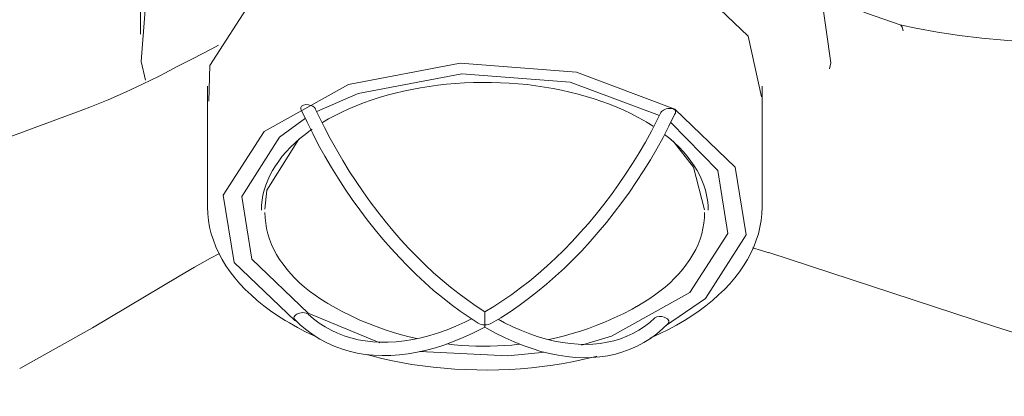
# Model space of a CAD drawing. Header units: millimetres. Extents: x 5734 to 11759, y -3101 to 7544.
# Tile 2 of 44: x 7976 to 8199, y -2955 to -2870. Entities that reach past the tile are written whole.
import ezdxf

# ---------------------------------------------------------------- set-up
doc = ezdxf.new("R2010")
doc.units = ezdxf.units.MM
doc.layers.add('E-LITE-EQPM', color=7, linetype='Continuous', lineweight=20)

# ---------------------------------------------------------------- blocks, each defined once
blk = doc.blocks.new('33395D-10 - 33395D-10 DECO FAN LED Black_wood ceiling fan with DC motor-524682-00 Isometrico PDF')
at = {"layer": 'E-LITE-EQPM', "color": 251, "lineweight": 9, "true_color": 0x636466}
for p, q in [((2335.26, -2885.06), (2335.26, -2912.37)), ((2460.77, -2912.37), (2460.77, -2885.06)), ((2257.41, -2908.78), (2307.07, -2890.39)), ((2440.22, -2897.12), (2440.34, -2897.22)), ((2462.32, -2922.7), (2513.62, -2939.46)), ((2362.47, -2934.22), (2363.67, -2934.91)), ((2374.26, -2943.13), (2358.05, -2936.41)), ((2398.04, -2936.06), (2398.04, -2936.06)), ((2355.68, -2938.45), (2355.04, -2938.08)), ((2513.62, -2939.46), (2562.11, -2955.2))]:
    blk.add_line(p, q, dxfattribs=at)
for points in [[(2335.53, -2888.45, 0), (2335.79, -2880.34, 0), (2345.5, -2865.22, 0), (2365.61, -2854.03, 0), (2392.13, -2848.98, 0), (2419.83, -2851.08, 0), (2443.2, -2859.91, 0)], [(2320.06, -2873.32, 0), (2320.08, -2865.47, 0), (2327.13, -2850.37, 0)], [(2327.3, -2856.59, 0), (2321.16, -2867.77, 0), (2320.24, -2879.49, 0), (2321.23, -2883.73, 0)], [(2443.2, -2859.91, 0), (2457.62, -2873.72, 0), (2460.62, -2887.5, 0)], [(2472.46, -2860.98, 0), (2474.15, -2864.21, 0), (2476.3, -2879.81, 0), (2476.04, -2881.16, 0)], [(2492.04, -2871.19, 0), (2484.62, -2868.62, 0), (2477.39, -2865.83, 0), (2475.07, -2864.87, 0)], [(2515.59, -2874.63, 0), (2510.49, -2874.17, 0), (2505.44, -2873.57, 0), (2500.45, -2872.82, 0), (2495.53, -2871.92, 0), (2491.99, -2871.18, 0)], [(2492.71, -2872.52, 0), (2492.5, -2871.69, 0), (2492.14, -2871.24, 0), (2491.99, -2871.18, 0)], [(2567.33, -2879.91, 0), (2538.79, -2876.65, 0), (2515.59, -2874.63, 0)], [(2337.76, -2875.75, 0), (2336.2, -2876.63, 0), (2331.88, -2878.9, 0), (2327.92, -2880.86, 0)], [(2327.86, -2880.89, 0), (2324.28, -2882.77, 0), (2320.57, -2884.6, 0), (2316.72, -2886.38, 0), (2312.74, -2888.11, 0), (2308.65, -2889.78, 0), (2307.06, -2890.39, 0)], [(2355.04, -2938.08, 0), (2341.32, -2924.95, 0), (2338.83, -2909.68, 0), (2348.06, -2895.3, 0), (2367.19, -2884.66, 0), (2392.42, -2879.86, 0), (2418.76, -2881.86, 0), (2440.99, -2890.25, 0)], [(2360.01, -2890.81, 0), (2369.35, -2886.73, 0), (2392.81, -2882.27, 0), (2417.3, -2884.12, 0), (2437.55, -2891.68, 0)], [(2361.29, -2893.26, 0), (2362.65, -2892.46, 0), (2364.13, -2891.67, 0), (2365.67, -2890.9, 0), (2367.25, -2890.18, 0), (2368.89, -2889.49, 0), (2370.57, -2888.84, 0), (2372.3, -2888.22, 0), (2374.07, -2887.65, 0), (2375.88, -2887.12, 0), (2377.72, -2886.63, 0), (2379.6, -2886.18, 0), (2381.51, -2885.78, 0), (2383.44, -2885.42, 0), (2385.4, -2885.11, 0), (2387.38, -2884.84, 0), (2389.37, -2884.62, 0), (2391.38, -2884.44, 0), (2393.4, -2884.31, 0), (2395.43, -2884.23, 0), (2397.46, -2884.19, 0), (2399.5, -2884.2, 0), (2401.53, -2884.26, 0), (2403.55, -2884.36, 0), (2405.57, -2884.52, 0), (2407.57, -2884.71, 0), (2409.56, -2884.96, 0), (2411.53, -2885.25, 0), (2413.48, -2885.58, 0), (2415.4, -2885.96, 0), (2417.29, -2886.38, 0), (2419.16, -2886.85, 0), (2420.98, -2887.36, 0), (2422.78, -2887.91, 0), (2424.53, -2888.5, 0), (2426.23, -2889.13, 0), (2427.9, -2889.8, 0), (2429.51, -2890.51, 0), (2431.07, -2891.25, 0), (2432.58, -2892.03, 0), (2434.03, -2892.84, 0), (2434.55, -2893.15, 0)], [(2356.39, -2890.26, 0), (2356.38, -2890.22, 0), (2356.35, -2889.89, 0), (2356.54, -2889.57, 0), (2356.96, -2889.34, 0), (2357.52, -2889.23, 0), (2358.1, -2889.26, 0), (2358.64, -2889.4, 0), (2359.1, -2889.61, 0)], [(2396.49, -2938.63, 0), (2394.45, -2937.33, 0), (2392.42, -2935.93, 0), (2390.41, -2934.45, 0), (2388.4, -2932.88, 0), (2386.41, -2931.23, 0), (2384.44, -2929.49, 0), (2382.49, -2927.68, 0), (2380.56, -2925.79, 0), (2378.67, -2923.82, 0), (2376.8, -2921.79, 0), (2374.97, -2919.69, 0), (2373.17, -2917.53, 0), (2371.41, -2915.31, 0), (2369.7, -2913.03, 0), (2368.02, -2910.69, 0), (2366.4, -2908.31, 0), (2364.82, -2905.88, 0), (2363.3, -2903.41, 0), (2361.83, -2900.91, 0), (2360.41, -2898.37, 0), (2359.06, -2895.79, 0), (2357.77, -2893.2, 0), (2356.53, -2890.58, 0), (2356.39, -2890.26, 0)], [(2359.1, -2889.61, 0), (2359.45, -2889.88, 0), (2359.66, -2890.2, 0)], [(2398.04, -2936.06, 0), (2396.09, -2934.81, 0), (2394.14, -2933.47, 0), (2392.2, -2932.05, 0), (2390.26, -2930.53, 0), (2388.34, -2928.93, 0), (2386.43, -2927.25, 0), (2384.54, -2925.49, 0), (2382.67, -2923.65, 0), (2380.83, -2921.75, 0), (2379.02, -2919.77, 0), (2377.23, -2917.72, 0), (2375.48, -2915.62, 0), (2373.77, -2913.45, 0), (2372.1, -2911.22, 0), (2370.46, -2908.95, 0), (2368.88, -2906.62, 0), (2367.34, -2904.25, 0), (2365.85, -2901.84, 0), (2364.42, -2899.39, 0), (2363.04, -2896.91, 0), (2361.72, -2894.4, 0), (2360.45, -2891.86, 0), (2359.65, -2890.16, 0)], [(2440.85, -2890.33, 0), (2440.55, -2890.2, 0), (2440.19, -2890.12, 0), (2439.82, -2890.11, 0), (2439.44, -2890.14, 0), (2439.09, -2890.21, 0), (2438.76, -2890.32, 0), (2438.47, -2890.45, 0)], [(2440.99, -2890.25, 0), (2454.71, -2903.39, 0), (2457.19, -2918.66, 0), (2447.96, -2933.04, 0), (2438.91, -2939.23, 0)], [(2441.14, -2891.15, 0), (2441.2, -2890.93, 0), (2441.18, -2890.72, 0), (2441.06, -2890.51, 0), (2440.85, -2890.33, 0)], [(2358.05, -2936.41, 0), (2345.3, -2924.19, 0), (2342.99, -2910, 0), (2351.57, -2896.62, 0), (2357.41, -2892.32, 0)], [(2398.04, -2936.06, 0), (2400.06, -2934.86, 0), (2402.09, -2933.56, 0), (2404.1, -2932.17, 0), (2406.11, -2930.7, 0), (2408.11, -2929.14, 0), (2410.09, -2927.5, 0), (2412.05, -2925.79, 0), (2413.98, -2923.99, 0), (2415.9, -2922.12, 0), (2417.78, -2920.19, 0), (2419.63, -2918.18, 0), (2421.45, -2916.11, 0), (2423.22, -2913.98, 0), (2424.96, -2911.8, 0), (2426.65, -2909.56, 0), (2428.3, -2907.27, 0), (2429.89, -2904.93, 0), (2431.43, -2902.55, 0), (2432.92, -2900.14, 0), (2434.35, -2897.69, 0), (2435.73, -2895.2, 0), (2437.04, -2892.7, 0), (2437.87, -2891.02, 0)], [(2399.51, -2938.68, 0), (2401.62, -2937.42, 0), (2403.72, -2936.07, 0), (2405.82, -2934.63, 0), (2407.9, -2933.11, 0), (2409.96, -2931.5, 0), (2412.01, -2929.81, 0), (2414.03, -2928.03, 0), (2416.03, -2926.19, 0), (2418, -2924.26, 0), (2419.94, -2922.27, 0), (2421.84, -2920.21, 0), (2423.7, -2918.09, 0), (2425.53, -2915.9, 0), (2427.31, -2913.66, 0), (2429.05, -2911.36, 0), (2430.73, -2909.01, 0), (2432.37, -2906.62, 0), (2433.95, -2904.18, 0), (2435.48, -2901.71, 0), (2436.95, -2899.2, 0), (2438.35, -2896.65, 0), (2439.7, -2894.08, 0), (2440.97, -2891.49, 0), (2441.14, -2891.14, 0)], [(2438.47, -2890.45, 0), (2438.22, -2890.62, 0), (2438.02, -2890.8, 0), (2437.88, -2891.01, 0), (2437.87, -2891.02, 0)], [(2440.11, -2893.28, 0), (2450.73, -2904.14, 0), (2453.04, -2918.34, 0), (2444.45, -2931.71, 0), (2426.67, -2941.61, 0), (2419.89, -2943.62, 0)], [(2436.12, -2894.13, 0), (2434.79, -2893.29, 0), (2434.55, -2893.15, 0)], [(2347.45, -2913.11, 0), (2347.49, -2911.97, 0), (2347.61, -2910.84, 0), (2347.81, -2909.7, 0), (2348.08, -2908.57, 0), (2348.44, -2907.45, 0), (2348.87, -2906.33, 0), (2349.38, -2905.23, 0), (2349.97, -2904.13, 0), (2350.63, -2903.05, 0), (2351.37, -2901.98, 0), (2352.18, -2900.92, 0), (2353.07, -2899.89, 0), (2354.03, -2898.87, 0), (2355.07, -2897.88, 0), (2356.17, -2896.91, 0), (2357.34, -2895.96, 0), (2358.57, -2895.04, 0), (2358.93, -2894.8, 0)], [(2448.57, -2913.11, 0), (2448.53, -2911.97, 0), (2448.42, -2910.84, 0), (2448.22, -2909.7, 0), (2447.94, -2908.57, 0), (2447.59, -2907.45, 0), (2447.16, -2906.33, 0), (2446.65, -2905.23, 0), (2446.06, -2904.13, 0), (2445.4, -2903.05, 0), (2444.66, -2901.98, 0), (2443.84, -2900.92, 0), (2442.95, -2899.89, 0), (2441.99, -2898.87, 0), (2440.96, -2897.88, 0), (2439.86, -2896.91, 0), (2438.69, -2895.96, 0)], [(2348.26, -2912.86, 0), (2348.68, -2908.59, 0), (2355.9, -2897.02, 0)], [(2440.63, -2897.49, 0), (2445.27, -2903.34, 0), (2447.76, -2912.99, 0)], [(2335.26, -2912.37, 0), (2335.31, -2913.89, 0), (2335.47, -2915.41, 0), (2335.73, -2916.92, 0), (2336.1, -2918.42, 0), (2336.57, -2919.91, 0), (2337.13, -2921.38, 0), (2337.8, -2922.83, 0), (2338.57, -2924.26, 0), (2339.43, -2925.67, 0), (2340.39, -2927.05, 0), (2341.44, -2928.4, 0), (2342.57, -2929.73, 0), (2343.8, -2931.02, 0), (2345.11, -2932.28, 0), (2346.5, -2933.51, 0), (2347.97, -2934.7, 0), (2349.52, -2935.85, 0), (2351.14, -2936.97, 0), (2352.84, -2938.04, 0), (2353.15, -2938.22, 0)], [(2460.77, -2912.37, 0), (2460.71, -2913.89, 0), (2460.56, -2915.41, 0), (2460.29, -2916.92, 0), (2459.93, -2918.42, 0), (2459.46, -2919.91, 0), (2458.89, -2921.38, 0), (2458.22, -2922.83, 0), (2457.45, -2924.26, 0), (2456.59, -2925.67, 0), (2455.64, -2927.05, 0), (2454.59, -2928.4, 0), (2453.45, -2929.73, 0), (2452.23, -2931.02, 0), (2450.92, -2932.28, 0), (2449.53, -2933.51, 0), (2448.06, -2934.7, 0), (2446.51, -2935.85, 0), (2444.88, -2936.97, 0), (2443.18, -2938.04, 0), (2441.41, -2939.07, 0), (2439.58, -2940.06, 0), (2437.68, -2941, 0), (2435.72, -2941.9, 0), (2435.39, -2942.04, 0)], [(2348.25, -2913.65, 0), (2348.29, -2914.86, 0), (2348.42, -2916.07, 0), (2348.63, -2917.27, 0), (2348.92, -2918.47, 0), (2349.3, -2919.65, 0), (2349.75, -2920.83, 0), (2350.28, -2921.98, 0), (2350.89, -2923.12, 0), (2351.58, -2924.24, 0), (2352.34, -2925.34, 0), (2353.17, -2926.42, 0), (2354.08, -2927.47, 0), (2355.05, -2928.5, 0), (2356.09, -2929.5, 0), (2357.19, -2930.48, 0), (2358.36, -2931.42, 0), (2359.59, -2932.34, 0), (2360.88, -2933.22, 0), (2362.23, -2934.07, 0), (2362.47, -2934.22, 0)], [(2447.77, -2913.65, 0), (2447.73, -2914.86, 0), (2447.6, -2916.07, 0), (2447.39, -2917.27, 0), (2447.1, -2918.47, 0), (2446.73, -2919.65, 0), (2446.28, -2920.83, 0), (2445.74, -2921.98, 0), (2445.13, -2923.12, 0), (2444.45, -2924.24, 0), (2443.69, -2925.34, 0), (2442.85, -2926.42, 0), (2441.95, -2927.47, 0), (2440.98, -2928.5, 0), (2439.94, -2929.5, 0), (2438.83, -2930.48, 0), (2437.66, -2931.42, 0), (2436.43, -2932.34, 0), (2435.14, -2933.22, 0), (2433.79, -2934.07, 0), (2432.39, -2934.89, 0), (2432.35, -2934.91, 0)], [(2328.83, -2928.03, 0), (2332.28, -2925.98, 0), (2335.9, -2923.97, 0), (2337.99, -2922.88, 0)], [(2458.63, -2921.65, 0), (2460.64, -2922.2, 0), (2462.33, -2922.71, 0)], [(2328.83, -2928.03, 0), (2309.19, -2939.69, 0), (2292.74, -2948.9, 0)], [(2355.48, -2936.64, 0), (2355.23, -2936.8, 0), (2355.03, -2936.99, 0), (2354.89, -2937.19, 0), (2354.82, -2937.4, 0), (2354.84, -2937.62, 0), (2354.96, -2937.83, 0), (2355.18, -2938.01, 0)], [(2357.87, -2936.51, 0), (2357.57, -2936.38, 0), (2357.21, -2936.3, 0), (2356.83, -2936.28, 0), (2356.46, -2936.32, 0), (2356.1, -2936.39, 0), (2355.77, -2936.5, 0), (2355.48, -2936.64, 0)], [(2358.02, -2936.62, 0), (2359.24, -2937.66, 0), (2360.52, -2938.62, 0), (2361.85, -2939.48, 0), (2363.24, -2940.25, 0), (2364.68, -2940.93, 0), (2366.18, -2941.51, 0), (2367.72, -2942, 0), (2369.32, -2942.39, 0), (2370.97, -2942.68, 0), (2372.65, -2942.88, 0), (2374.39, -2942.97, 0), (2376.16, -2942.97, 0), (2377.97, -2942.87, 0), (2379.82, -2942.67, 0), (2381.7, -2942.36, 0), (2383.61, -2941.96, 0), (2385.55, -2941.45, 0), (2387.51, -2940.85, 0), (2389.49, -2940.14, 0), (2391.48, -2939.34, 0), (2393.49, -2938.44, 0), (2395.01, -2937.69, 0)], [(2363.67, -2934.91, 0), (2365.75, -2936.03, 0), (2367.77, -2937.03, 0), (2369.76, -2937.94, 0), (2371.71, -2938.76, 0), (2373.62, -2939.5, 0), (2375.49, -2940.16, 0), (2377.33, -2940.76, 0), (2379.13, -2941.28, 0), (2380.91, -2941.75, 0), (2382.64, -2942.16, 0)], [(2398.05, -2936.57, 0), (2398.05, -2936.94, 0), (2398.05, -2937.35, 0), (2398.04, -2937.75, 0), (2398.03, -2938.12, 0), (2398.03, -2938.47, 0), (2398.02, -2938.77, 0), (2398.01, -2939.03, 0)], [(2398.04, -2936.06, 0), (2398.05, -2936.12, 0), (2398.05, -2936.28, 0), (2398.05, -2936.57, 0)], [(2412.41, -2942.37, 0), (2412.53, -2942.35, 0), (2414.27, -2941.96, 0), (2416.03, -2941.52, 0), (2417.82, -2941.02, 0), (2419.64, -2940.46, 0), (2421.5, -2939.83, 0), (2423.39, -2939.13, 0), (2425.32, -2938.35, 0), (2427.28, -2937.48, 0), (2429.29, -2936.53, 0), (2431.34, -2935.47, 0), (2432.35, -2934.91, 0)], [(2359.52, -2941.55, 0), (2359.4, -2941.5, 0), (2357.46, -2940.58, 0), (2355.59, -2939.61, 0), (2353.79, -2938.6, 0), (2353.15, -2938.22, 0)], [(2354.99, -2937.86, 0), (2356.31, -2939.11, 0), (2357.7, -2940.27, 0), (2359.15, -2941.32, 0), (2360.67, -2942.27, 0), (2362.25, -2943.11, 0), (2363.89, -2943.85, 0), (2365.59, -2944.48, 0), (2367.33, -2945, 0), (2369.13, -2945.41, 0), (2370.97, -2945.71, 0), (2372.85, -2945.9, 0), (2374.76, -2945.98, 0), (2376.71, -2945.95, 0), (2378.69, -2945.82, 0), (2380.7, -2945.57, 0), (2382.74, -2945.22, 0), (2384.79, -2944.76, 0), (2386.86, -2944.2, 0), (2388.95, -2943.53, 0), (2391.05, -2942.76, 0), (2393.15, -2941.89, 0), (2395.27, -2940.92, 0), (2397.38, -2939.85, 0), (2397.99, -2939.53, 0)], [(2398.01, -2939.03, 0), (2397.6, -2939, 0), (2397.2, -2938.92, 0), (2396.82, -2938.8, 0), (2396.47, -2938.62, 0)], [(2397.98, -2939.53, 0), (2397.99, -2939.5, 0), (2398, -2939.4, 0), (2398, -2939.24, 0), (2398.01, -2939.03, 0)], [(2439.52, -2938.73, 0), (2438.25, -2939.96, 0), (2436.91, -2941.09, 0), (2435.5, -2942.11, 0), (2434.03, -2943.03, 0), (2432.5, -2943.85, 0), (2430.91, -2944.55, 0), (2429.27, -2945.15, 0), (2427.58, -2945.64, 0), (2425.84, -2946.01, 0), (2424.06, -2946.27, 0), (2422.24, -2946.43, 0), (2420.39, -2946.47, 0), (2418.5, -2946.4, 0), (2416.58, -2946.22, 0), (2414.64, -2945.93, 0), (2412.68, -2945.53, 0), (2410.7, -2945.03, 0), (2408.7, -2944.42, 0), (2406.68, -2943.71, 0), (2404.66, -2942.89, 0), (2402.62, -2941.98, 0), (2400.59, -2940.96, 0), (2398.55, -2939.85, 0), (2397.99, -2939.53, 0)], [(2398.01, -2939.03, 0), (2398.42, -2939.01, 0), (2398.82, -2938.94, 0), (2399.2, -2938.82, 0), (2399.55, -2938.65, 0)], [(2436.52, -2937.48, 0), (2435.35, -2938.5, 0), (2434.12, -2939.42, 0), (2432.84, -2940.25, 0), (2431.51, -2940.99, 0), (2430.13, -2941.63, 0), (2428.69, -2942.18, 0), (2427.21, -2942.63, 0), (2425.68, -2942.99, 0), (2424.1, -2943.25, 0), (2422.48, -2943.41, 0), (2420.82, -2943.47, 0), (2419.11, -2943.43, 0), (2417.37, -2943.29, 0), (2415.6, -2943.05, 0), (2413.79, -2942.71, 0), (2411.95, -2942.26, 0), (2410.09, -2941.72, 0), (2408.2, -2941.07, 0), (2406.3, -2940.33, 0), (2404.38, -2939.49, 0), (2402.44, -2938.55, 0), (2401.01, -2937.78, 0)], [(2436.52, -2937.48, 0), (2436.52, -2937.48, 0), (2436.94, -2937.24, 0), (2437.5, -2937.14, 0), (2438.09, -2937.18, 0), (2438.63, -2937.31, 0), (2439.09, -2937.53, 0)], [(2439.09, -2937.53, 0), (2439.33, -2937.69, 0), (2439.51, -2937.88, 0), (2439.64, -2938.09, 0), (2439.69, -2938.3, 0), (2439.66, -2938.52, 0), (2439.53, -2938.73, 0), (2439.52, -2938.73, 0)], [(2389.45, -2943.34, 0), (2391.09, -2943.52, 0), (2392.73, -2943.67, 0), (2394.37, -2943.77, 0), (2395.99, -2943.84, 0), (2397.62, -2943.86, 0), (2399.24, -2943.85, 0), (2400.87, -2943.81, 0), (2402.5, -2943.72, 0), (2404.14, -2943.6, 0), (2405.79, -2943.43, 0), (2405.95, -2943.41, 0)], [(2423.35, -2946.13, 0), (2422.83, -2946.27, 0), (2420.53, -2946.82, 0), (2418.19, -2947.31, 0), (2415.83, -2947.75, 0), (2413.43, -2948.14, 0), (2411.01, -2948.46, 0), (2408.57, -2948.74, 0), (2406.11, -2948.95, 0), (2403.64, -2949.11, 0), (2401.17, -2949.21, 0), (2398.68, -2949.26, 0), (2396.2, -2949.24, 0), (2393.72, -2949.17, 0), (2391.24, -2949.04, 0), (2388.78, -2948.86, 0), (2386.33, -2948.62, 0), (2383.9, -2948.32, 0), (2381.49, -2947.97, 0), (2379.11, -2947.56, 0), (2376.75, -2947.09, 0), (2374.43, -2946.57, 0), (2372.15, -2946, 0), (2371.18, -2945.73, 0)], [(2411.66, -2945.23, 0), (2403.21, -2946.07, 0), (2383.31, -2945.07, 0)]]:
    blk.add_polyline3d(points, dxfattribs=at)

msp = doc.modelspace()

# ---------------------------------------------------------------- block references
at = {"layer": 'E-LITE-EQPM', "color": 251, "lineweight": 9, "true_color": 0x5b5b5b}
msp.add_blockref('33395D-10 - 33395D-10 DECO FAN LED Black_wood ceiling fan with DC motor-524682-00 Isometrico PDF', (5683, 0), dxfattribs=at)

doc.saveas('drawing.dxf')
